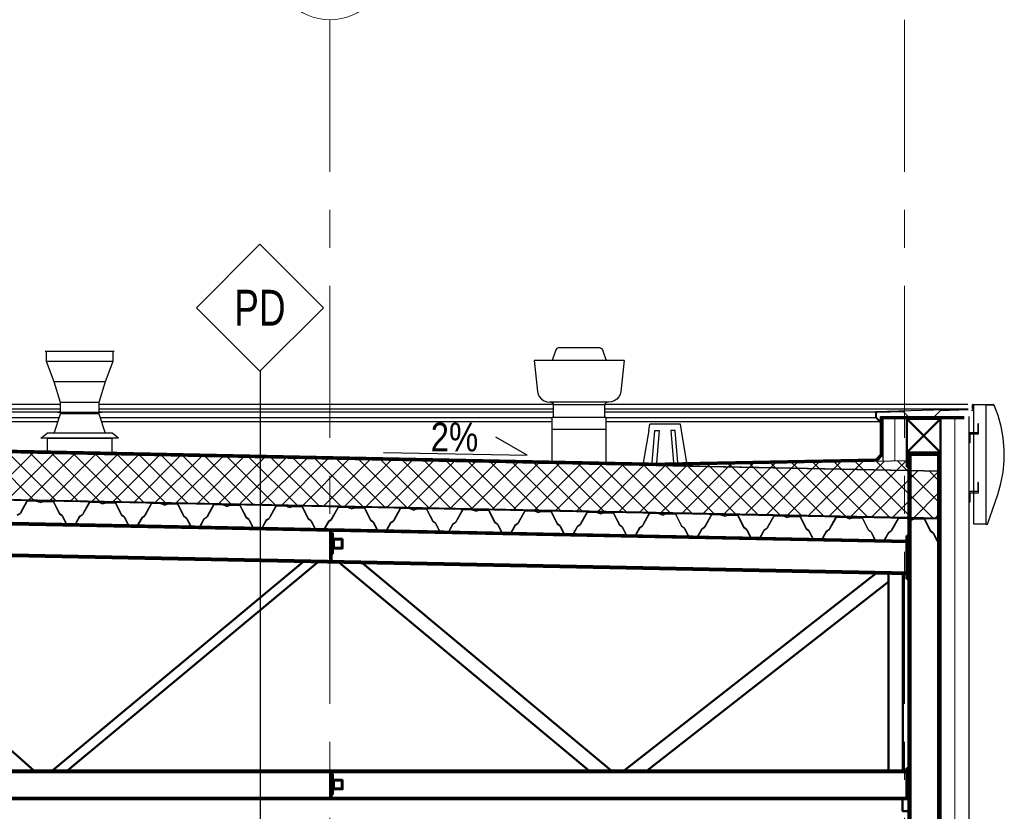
# Model space of a CAD drawing. Header units: centimetres. Extents: x 4120 to 19220, y -7417 to 180.
# Tile 66 of 223: x 9635 to 10047, y -2677 to -2346. Entities that reach past the tile are written whole.
import ezdxf
from ezdxf.enums import TextEntityAlignment as Align

# ---------------------------------------------------------------- set-up
doc = ezdxf.new("R2010")
doc.units = ezdxf.units.CM
for name, pattern in [('DASHED', [19.05, 12.7, -6.35]), ('JIS_02_1.0', [2, 1, -1]), ('Linia siatki', [22.225, 12.7, -3.175, 3.175, -3.175])]:
    doc.linetypes.add(name, pattern=pattern)
for name, color, linetype in [('0 @ 1', 7, 'Continuous'), ('a_blenda elewacyjna', 1, 'Continuous'), ('A_opisy', 7, 'Continuous'), ('A_Ściany', 2, 'Continuous')]:
    doc.layers.add(name, color=color, linetype=linetype)
doc.layers.add('A_Osie', color=8, linetype='Continuous', lineweight=9)
doc.layers.add('Konstrukcja', color=160, linetype='Continuous', lineweight=50)
doc.styles.add('ARAL', font='ARIALN.TTF', dxfattribs={"height": 0.12})
doc.styles.add('PB-100', font='simplex.shx', dxfattribs={"width": 0.7, "height": 15})
doc.styles.add('style1', font='ARIALN.TTF', dxfattribs={"width": 0.9})
doc.linetypes.add('BATTING', pattern='A,0.0001,-0.1,[134,ltypeshp.shx,S=0.1,R=0,X=-0.1,Y=0],-0.2,[134,ltypeshp.shx,S=0.1,R=180,X=0.1,Y=0],-0.1', length=0.4001)
doc.linetypes.add('ZIGZAG', pattern='A,0.00254,-5.08,[131,ltypeshp.shx,S=5.08,R=0,X=-5.08,Y=0],-10.16,[131,ltypeshp.shx,S=5.08,R=180,X=5.08,Y=0],-5.08', length=20.32254)

# ---------------------------------------------------------------- blocks, each defined once
blk = doc.blocks.new('em4_el-ozn_50i100')
at = {"color": 3}
blk.add_lwpolyline([(0, -73.2), (26.53, -46.67), (0, -20.14), (-26.53, -46.67)], close=True, dxfattribs=at)
at = {"linetype": 'Continuous', "lineweight": 0, "style": 'PB-100', "width": 0.7}
blk.add_attdef('SYMBOL', text='', height=15, rotation=0, dxfattribs=at).set_placement((0, -46.67), align=Align.MIDDLE_CENTER)
blk = doc.blocks.new('Siatka - M_Symbol siatki - okrąg-24584-4 Piętro 2 bud 2 parter bud 1')
at = {"layer": 'A_Osie', "color": 7}
blk.add_circle((0, 0), 4.775, dxfattribs=at)

msp = doc.modelspace()

# ---------------------------------------------------------------- hatches: boundary and pattern name
at = {"ltscale": 2}
h = msp.add_hatch(dxfattribs=at)
h.set_pattern_fill('ANSI37', color=8, scale=2, style=0)
h.paths.add_polyline_path([(9765.08, -2549.32), (9765.08, -2529.81), (9765.08, -2529.81), (9529.1, -2525.09), (9529.1, -2544.6)])
h.paths.add_polyline_path([(10005.08, -2554.12), (10005.08, -2534.61), (10005.08, -2534.61), (9765.08, -2529.81), (9765.08, -2529.81), (9765.08, -2549.32)])
h.paths.add_polyline_path([(9405.14, -2542.12), (9521.1, -2544.44), (9521.1, -2524.93), (9521.1, -2524.93), (9405.14, -2522.61), (9289.05, -2524.94), (9289.05, -2524.94), (9289.02, -2544.44)])
h.paths.add_polyline_path([(9281.02, -2544.6), (9281.05, -2525.1), (9049.05, -2529.74), (9049.05, -2529.74), (9049.05, -2549.24)])
h.paths.add_polyline_path([(8805.08, -2534.62), (8805.08, -2554.12), (9041.05, -2549.4), (9041.05, -2529.9), (9041.05, -2529.9), (8805.08, -2534.62)])
h.paths.add_polyline_path([(8805.08, -2554.12), (8805.08, -2534.62), (8805.08, -2534.62), (8803.38, -2534.65), (8803.38, -2554.15)])
h.paths.add_polyline_path([(8802.53, -2554.17), (8802.53, -2534.67), (8802.53, -2534.67), (8790.93, -2534.9), (8790.93, -2554.4)])
h.paths.add_polyline_path([(8802.53, -2534.67), (8802.53, -2554.17), (8803.38, -2554.15), (8803.38, -2534.65), (8802.53, -2534.67)])
h.paths.add_polyline_path([(9045.08, -2529.82), (9045.08, -2549.32), (9049.05, -2549.24), (9049.05, -2529.74), (9049.05, -2529.74), (9045.08, -2529.82)])
h.paths.add_polyline_path([(9045.08, -2549.32), (9045.08, -2529.82), (9045.08, -2529.82), (9041.05, -2529.9), (9041.05, -2529.9), (9041.05, -2549.4)])
h.paths.add_polyline_path([(9285.08, -2544.52), (9285.08, -2525.02), (9285.08, -2525.02), (9281.05, -2525.1), (9281.02, -2544.6)])
h.paths.add_polyline_path([(9285.08, -2525.02), (9285.08, -2544.52), (9289.02, -2544.44), (9289.05, -2524.94), (9289.05, -2524.94), (9285.08, -2525.02)])
h.paths.add_polyline_path([(9525.08, -2544.52), (9525.08, -2525.01), (9525.08, -2525.01), (9521.1, -2524.93), (9521.1, -2524.93), (9521.1, -2544.44)])
h.paths.add_polyline_path([(9525.08, -2525.01), (9525.08, -2544.52), (9529.1, -2544.6), (9529.1, -2525.09), (9525.08, -2525.01)])
h.paths.add_polyline_path([(10005.08, -2534.61), (10005.08, -2554.12), (10006.77, -2554.15), (10006.77, -2534.65), (10005.08, -2534.61)])
h.paths.add_polyline_path([(10007.62, -2534.66), (10006.77, -2534.65), (10006.77, -2554.15), (10007.62, -2554.17), (10007.62, -2534.66)])
h.paths.add_polyline_path([(10019.22, -2534.9), (10007.62, -2534.66), (10007.62, -2534.66), (10007.62, -2554.17), (10019.22, -2554.4)])
h = msp.add_hatch(dxfattribs=at)
h.set_pattern_fill('ANSI37', color=8, scale=2, style=0)
h.paths.add_polyline_path([(10005.08, -2534.61), (10005.08, -2530.61), (9905.08, -2532.61), (9905.08, -2532.61)])
h.paths.add_polyline_path([(10006.78, -2530.58), (10006.47, -2530.58), (10006.47, -2533.05), (10006.07, -2533.05), (10006.07, -2530.59), (10005.08, -2530.61), (10005.08, -2534.61), (10006.77, -2534.65), (10006.77, -2534.65), (10006.77, -2530.58)])

# ---------------------------------------------------------------- linework, layer by layer
at = {"color": 8}
for p, q in [((9859.42, -2484.17), (9857.93, -2488.72)), ((9859.81, -2483.65), (9859.42, -2484.17)), ((9860.44, -2483.45), (9859.81, -2483.65)), ((9860.74, -2483.45), (9860.44, -2483.45)), ((9861.61, -2483.45), (9860.74, -2483.45)), ((9863, -2483.45), (9861.61, -2483.45)), ((9864.81, -2483.45), (9863, -2483.45)), ((9866.92, -2483.45), (9864.81, -2483.45)), ((9869.18, -2483.45), (9866.92, -2483.45)), ((9871.44, -2483.45), (9869.18, -2483.45)), ((9873.54, -2483.45), (9871.44, -2483.45)), ((9875.35, -2483.45), (9873.54, -2483.45)), ((9876.74, -2483.45), (9875.35, -2483.45)), ((9877.61, -2483.45), (9876.74, -2483.45)), ((9877.91, -2483.45), (9877.61, -2483.45)), ((9877.91, -2483.45), (9878.54, -2483.65)), ((9878.54, -2483.65), (9878.93, -2484.17)), ((9878.93, -2484.17), (9880.43, -2488.72)), ((9851.07, -2488.72), (9850.43, -2488.72)), ((9850.43, -2488.72), (9851.82, -2501.64)), ((9852.94, -2488.72), (9851.07, -2488.72)), ((9855.92, -2488.72), (9852.94, -2488.72)), ((9859.8, -2488.72), (9855.92, -2488.72)), ((9864.32, -2488.72), (9859.8, -2488.72)), ((9869.18, -2488.72), (9864.32, -2488.72)), ((9874.03, -2488.72), (9869.18, -2488.72)), ((9878.55, -2488.72), (9874.03, -2488.72)), ((9882.43, -2488.72), (9878.55, -2488.72)), ((9885.41, -2488.72), (9882.43, -2488.72)), ((9887.29, -2488.72), (9885.41, -2488.72)), ((9887.93, -2488.72), (9886.53, -2501.64)), ((9887.93, -2488.72), (9887.29, -2488.72)), ((9851.82, -2501.64), (9852.1, -2502.83)), ((9852.1, -2502.83), (9852.66, -2503.91)), ((9852.66, -2503.91), (9853.48, -2504.83)), ((9853.48, -2504.83), (9854.49, -2505.53)), ((9884.88, -2504.83), (9883.86, -2505.53)), ((9885.69, -2503.91), (9884.88, -2504.83)), ((9886.25, -2502.83), (9885.69, -2503.91)), ((9886.53, -2501.64), (9886.25, -2502.83)), ((9652.52, -2507.05), (9560.49, -2507.05)), ((9652.52, -2509.06), (9560.49, -2509.06)), ((9858.41, -2507.05), (9668.52, -2507.05)), ((9858.46, -2509.06), (9668.52, -2509.06)), ((9854.49, -2505.53), (9855.65, -2505.97)), ((9855.65, -2505.97), (9856.88, -2506.12)), ((9857.3, -2506.12), (9856.88, -2506.12)), ((9858.53, -2506.12), (9857.3, -2506.12)), ((9857.39, -2506.12), (9858.15, -2506.43)), ((9858.15, -2506.43), (9858.46, -2507.17)), ((9858.83, -2507.17), (9858.46, -2507.17)), ((9858.46, -2512.45), (9858.46, -2507.17)), ((9858.83, -2507.17), (9858.46, -2507.17)), ((9860.48, -2506.12), (9858.53, -2506.12)), ((9859.9, -2507.17), (9858.83, -2507.17)), ((9859.9, -2507.17), (9858.83, -2507.17)), ((9861.6, -2507.17), (9859.9, -2507.17)), ((9861.6, -2507.17), (9859.9, -2507.17)), ((9863.03, -2506.12), (9860.48, -2506.12)), ((9863.82, -2507.17), (9861.6, -2507.17)), ((9863.82, -2507.17), (9861.6, -2507.17)), ((9865.99, -2506.12), (9863.03, -2506.12)), ((9866.4, -2507.17), (9863.82, -2507.17)), ((9866.4, -2507.17), (9863.82, -2507.17)), ((9869.18, -2506.12), (9865.99, -2506.12)), ((9869.18, -2507.17), (9866.4, -2507.17)), ((9869.18, -2507.17), (9866.4, -2507.17)), ((9872.36, -2506.12), (9869.18, -2506.12)), ((9871.95, -2507.17), (9869.18, -2507.17)), ((9871.95, -2507.17), (9869.18, -2507.17)), ((9874.53, -2507.17), (9871.95, -2507.17)), ((9874.53, -2507.17), (9871.95, -2507.17)), ((9875.32, -2506.12), (9872.36, -2506.12)), ((9876.75, -2507.17), (9874.53, -2507.17)), ((9876.75, -2507.17), (9874.53, -2507.17)), ((9877.87, -2506.12), (9875.32, -2506.12)), ((9878.46, -2507.17), (9876.75, -2507.17)), ((9878.46, -2507.17), (9876.75, -2507.17)), ((9879.83, -2506.12), (9877.87, -2506.12)), ((9879.53, -2507.17), (9878.46, -2507.17)), ((9879.53, -2507.17), (9878.46, -2507.17)), ((9879.89, -2507.17), (9879.53, -2507.17)), ((9879.89, -2507.17), (9879.53, -2507.17)), ((9881.05, -2506.12), (9879.83, -2506.12)), ((9880.2, -2506.43), (9879.89, -2507.17)), ((9879.89, -2512.45), (9879.89, -2507.17)), ((10031.67, -2509.06), (9879.89, -2509.06)), ((10031.57, -2507.05), (9879.94, -2507.05)), ((9880.96, -2506.12), (9880.2, -2506.43)), ((9881.47, -2506.12), (9881.05, -2506.12)), ((9882.7, -2505.97), (9881.47, -2506.12)), ((9883.86, -2505.53), (9882.7, -2505.97)), ((10031.67, -2509.06), (9993.17, -2510.16)), ((10033.47, -2508.75), (10033.47, -2507.15)), ((10033.47, -2508.75), (10033.47, -2508.49)), ((10033.57, -2507.05), (10042.19, -2507.05)), ((10033.67, -2508.49), (10033.67, -2508.75)), ((10033.77, -2508.96), (10033.77, -2507.35)), ((10033.97, -2507.61), (10033.97, -2507.35)), ((10039.07, -2507.27), (10040.25, -2507.27)), ((10040.28, -2507.32), (10040.25, -2507.27)), ((10041.63, -2507.25), (10042.19, -2507.25)), ((9652.52, -2510.24), (9560.49, -2510.24)), ((9651.96, -2512.65), (9560.49, -2512.65)), ((9649.85, -2519), (9652.52, -2511)), ((9652.52, -2510.46), (9652.25, -2510.46)), ((9652.52, -2511), (9652.52, -2510.46)), ((9668.52, -2510.46), (9652.52, -2510.46)), ((9668.52, -2511), (9652.52, -2511)), ((9858.46, -2510.24), (9668.52, -2510.24)), ((9668.52, -2510.46), (9668.52, -2511)), ((9668.78, -2510.46), (9668.52, -2510.46)), ((9668.52, -2511), (9671.18, -2519)), ((9857.93, -2512.65), (9669.07, -2512.65)), ((9880.43, -2512.45), (9857.93, -2512.45)), ((9857.93, -2517.45), (9857.93, -2512.45)), ((9993.07, -2510.24), (9879.89, -2510.24)), ((9880.43, -2517.45), (9880.43, -2512.45)), ((9993.08, -2512.65), (9880.43, -2512.65)), ((9993.07, -2512.62), (9993.07, -2510.26)), ((9994.69, -2514.27), (9993.1, -2512.69)), ((9993.37, -2512.42), (9993.37, -2510.54)), ((9994.69, -2513.78), (9993.4, -2512.49)), ((10004.63, -2510.11), (9993.47, -2510.44)), ((9995.07, -2512.05), (10030.08, -2512.05)), ((9995.07, -2527.81), (9995.07, -2512.06)), ((10030.08, -2513.05), (9996.07, -2513.05)), ((9996.07, -2513.05), (9996.07, -2530.78)), ((10006.57, -2512.05), (10004.63, -2510.11)), ((10017.57, -2512.05), (10019.98, -2509.65)), ((10031.68, -2509.36), (10019.98, -2509.65)), ((10033.69, -2509.56), (10033.11, -2509.58)), ((9651.41, -2514.3), (9560.49, -2514.3)), ((9857.93, -2514.3), (9669.62, -2514.3)), ((9995.47, -2514.3), (9880.43, -2514.3)), ((9994.65, -2513.45), (9994.83, -2513.64)), ((9994.65, -2513.95), (9994.83, -2514.13)), ((9644.25, -2521.13), (9646.92, -2519)), ((9646.92, -2521.13), (9644.25, -2521.13)), ((9674.12, -2519), (9646.92, -2519)), ((9646.92, -2521.13), (9674.12, -2521.13)), ((9676.78, -2521.13), (9674.12, -2519)), ((9676.78, -2521.13), (9674.12, -2521.13)), ((9857.93, -2530.67), (9857.93, -2517.45)), ((9880.43, -2517.45), (9857.93, -2517.45)), ((9880.43, -2531.12), (9880.43, -2517.45)), ((10020.08, -2534.91), (9405.14, -2522.61)), ((9995.72, -2527.87), (9993.16, -2530.48)), ((9996.07, -2528.22), (9993.51, -2530.83)), ((10020.08, -2677.05), (10020.08, -2533.05)), ((10020.08, -2554.92), (9405.14, -2542.62)), ((9638.5, -2547.29), (9635.63, -2552.43)), ((9638.59, -2547.44), (9635.74, -2552.54)), ((9642.5, -2547.37), (9638.5, -2547.29)), ((9642.48, -2547.52), (9638.59, -2547.44)), ((9643.99, -2548.05), (9642.48, -2547.52)), ((9643.99, -2547.9), (9642.5, -2547.37)), ((9643.99, -2547.9), (9645.5, -2547.43)), ((9643.99, -2548.05), (9645.52, -2547.58)), ((9645.5, -2547.43), (9649.5, -2547.51)), ((9645.52, -2547.58), (9649.41, -2547.65)), ((9649.41, -2547.65), (9652.05, -2552.86)), ((9649.5, -2547.51), (9652.16, -2552.76)), ((9664.5, -2547.81), (9661.63, -2552.95)), ((9664.59, -2547.96), (9661.74, -2553.06)), ((9668.5, -2547.89), (9664.5, -2547.81)), ((9668.47, -2548.04), (9664.59, -2547.96)), ((9669.98, -2548.57), (9668.47, -2548.04)), ((9669.99, -2548.42), (9668.5, -2547.89)), ((9669.98, -2548.57), (9671.52, -2548.1)), ((9669.99, -2548.42), (9671.5, -2547.95)), ((9671.5, -2547.95), (9675.5, -2548.03)), ((9671.52, -2548.1), (9675.4, -2548.17)), ((9675.4, -2548.17), (9678.04, -2553.38)), ((9675.5, -2548.03), (9678.16, -2553.28)), ((9690.49, -2548.33), (9687.62, -2553.47)), ((9690.58, -2548.48), (9687.73, -2553.58)), ((9694.49, -2548.41), (9690.49, -2548.33)), ((9694.46, -2548.56), (9690.58, -2548.48)), ((9695.98, -2549.09), (9694.46, -2548.56)), ((9695.98, -2548.94), (9694.49, -2548.41)), ((9695.98, -2548.94), (9697.49, -2548.47)), ((9695.98, -2549.09), (9697.51, -2548.62)), ((9697.49, -2548.47), (9701.49, -2548.55)), ((9697.51, -2548.62), (9701.4, -2548.69)), ((9701.4, -2548.69), (9704.04, -2553.9)), ((9701.49, -2548.55), (9704.15, -2553.8)), ((9716.49, -2548.85), (9713.62, -2553.99)), ((9716.57, -2549), (9713.73, -2554.1)), ((9720.49, -2548.93), (9716.49, -2548.85)), ((9720.46, -2549.08), (9716.57, -2549)), ((9721.97, -2549.61), (9720.46, -2549.08)), ((9721.98, -2549.46), (9720.49, -2548.93)), ((9721.97, -2549.61), (9723.51, -2549.14)), ((9721.98, -2549.46), (9723.49, -2548.99)), ((9723.49, -2548.99), (9727.49, -2549.07)), ((9723.51, -2549.14), (9727.39, -2549.21)), ((9727.39, -2549.21), (9730.03, -2554.42)), ((9727.49, -2549.07), (9730.15, -2554.32)), ((9742.48, -2549.37), (9739.61, -2554.51)), ((9742.57, -2549.52), (9739.72, -2554.62)), ((9746.48, -2549.45), (9742.48, -2549.37)), ((9746.45, -2549.6), (9742.57, -2549.52)), ((9747.97, -2550.13), (9746.45, -2549.6)), ((9747.97, -2549.98), (9746.48, -2549.45)), ((9747.97, -2549.98), (9749.48, -2549.51)), ((9747.97, -2550.13), (9749.5, -2549.66)), ((9749.48, -2549.51), (9753.48, -2549.59)), ((9749.5, -2549.66), (9753.39, -2549.73)), ((9753.39, -2549.73), (9756.03, -2554.94)), ((9753.48, -2549.59), (9756.14, -2554.84)), ((9768.48, -2549.89), (9765.61, -2555.03)), ((9768.56, -2550.04), (9765.72, -2555.14)), ((9772.48, -2549.97), (9768.48, -2549.89)), ((9772.45, -2550.12), (9768.56, -2550.04)), ((9773.96, -2550.65), (9772.45, -2550.12)), ((9773.97, -2550.5), (9772.48, -2549.97)), ((9773.96, -2550.65), (9775.5, -2550.18)), ((9773.97, -2550.5), (9775.48, -2550.03)), ((9775.48, -2550.03), (9779.47, -2550.11)), ((9775.5, -2550.18), (9779.38, -2550.25)), ((9779.47, -2550.11), (9782.14, -2555.36)), ((9634.47, -2553.22), (9635.63, -2552.43)), ((9634.58, -2553.32), (9635.74, -2552.54)), ((9653.18, -2553.69), (9652.05, -2552.86)), ((9653.3, -2553.59), (9652.16, -2552.76)), ((9653.18, -2553.69), (9654.81, -2556.91)), ((9653.3, -2553.59), (9654.91, -2556.77)), ((9660.46, -2553.74), (9658.73, -2556.84)), ((9660.57, -2553.84), (9658.81, -2556.99)), ((9660.46, -2553.74), (9661.63, -2552.95)), ((9660.57, -2553.84), (9661.74, -2553.06)), ((9679.18, -2554.21), (9678.04, -2553.38)), ((9679.29, -2554.11), (9678.16, -2553.28)), ((9679.18, -2554.21), (9680.81, -2557.43)), ((9679.29, -2554.11), (9680.9, -2557.29)), ((9686.45, -2554.26), (9684.72, -2557.36)), ((9686.45, -2554.26), (9687.62, -2553.47)), ((9686.57, -2554.36), (9687.73, -2553.58)), ((9705.17, -2554.73), (9704.04, -2553.9)), ((9705.29, -2554.63), (9704.15, -2553.8)), ((9712.45, -2554.78), (9713.62, -2553.99)), ((9712.56, -2554.88), (9713.73, -2554.1)), ((9779.38, -2550.25), (9782.02, -2555.46)), ((9794.47, -2550.41), (9791.6, -2555.55)), ((9794.56, -2550.56), (9791.71, -2555.66)), ((9798.47, -2550.49), (9794.47, -2550.41)), ((9798.44, -2550.64), (9794.56, -2550.56)), ((9799.96, -2551.17), (9798.44, -2550.64)), ((9799.96, -2551.02), (9798.47, -2550.49)), ((9799.96, -2551.02), (9801.47, -2550.55)), ((9799.96, -2551.17), (9801.49, -2550.7)), ((9801.47, -2550.55), (9805.47, -2550.63)), ((9801.49, -2550.7), (9805.38, -2550.77)), ((9805.38, -2550.77), (9808.02, -2555.98)), ((9805.47, -2550.63), (9808.13, -2555.88)), ((9820.47, -2550.93), (9817.59, -2556.07)), ((9820.55, -2551.08), (9817.71, -2556.18)), ((9824.47, -2551.01), (9820.47, -2550.93)), ((9824.44, -2551.16), (9820.55, -2551.08)), ((9825.95, -2551.69), (9824.44, -2551.16)), ((9825.96, -2551.54), (9824.47, -2551.01)), ((9825.95, -2551.69), (9827.49, -2551.22)), ((9825.96, -2551.54), (9827.47, -2551.07)), ((9827.47, -2551.07), (9831.46, -2551.15)), ((9827.49, -2551.22), (9831.37, -2551.29)), ((9831.37, -2551.29), (9834.01, -2556.5)), ((9831.46, -2551.15), (9834.13, -2556.4)), ((9846.46, -2551.45), (9843.59, -2556.59)), ((9846.55, -2551.6), (9843.7, -2556.7)), ((9850.46, -2551.53), (9846.46, -2551.45)), ((9850.43, -2551.68), (9846.55, -2551.6)), ((9851.95, -2552.21), (9850.43, -2551.68)), ((9851.95, -2552.06), (9850.46, -2551.53)), ((9851.95, -2552.06), (9853.46, -2551.59)), ((9851.95, -2552.21), (9853.48, -2551.74)), ((9853.46, -2551.59), (9857.46, -2551.67)), ((9853.48, -2551.74), (9857.37, -2551.81)), ((9857.37, -2551.81), (9860.01, -2557.02)), ((9857.46, -2551.67), (9860.12, -2556.92)), ((9872.46, -2551.97), (9869.58, -2557.11)), ((9872.54, -2552.12), (9869.7, -2557.22)), ((9876.46, -2552.05), (9872.46, -2551.97)), ((9876.43, -2552.2), (9872.54, -2552.12)), ((9877.94, -2552.73), (9876.43, -2552.2)), ((9877.95, -2552.58), (9876.46, -2552.05)), ((9877.94, -2552.73), (9879.48, -2552.26)), ((9877.95, -2552.58), (9879.46, -2552.11)), ((9879.46, -2552.11), (9883.45, -2552.19)), ((9879.48, -2552.26), (9883.36, -2552.33)), ((9883.36, -2552.33), (9886, -2557.54)), ((9883.45, -2552.19), (9886.12, -2557.44)), ((9898.45, -2552.49), (9895.58, -2557.63)), ((9898.54, -2552.64), (9895.69, -2557.74)), ((9902.45, -2552.57), (9898.45, -2552.49)), ((9902.42, -2552.72), (9898.54, -2552.64)), ((9903.94, -2553.25), (9902.42, -2552.72)), ((9903.94, -2553.1), (9902.45, -2552.57)), ((9903.94, -2553.1), (9905.45, -2552.63)), ((9903.94, -2553.25), (9905.47, -2552.78)), ((9905.45, -2552.63), (9909.45, -2552.71)), ((9905.47, -2552.78), (9909.36, -2552.85)), ((9909.36, -2552.85), (9912, -2558.06)), ((9909.45, -2552.71), (9912.11, -2557.96)), ((9924.45, -2553.01), (9921.57, -2558.15)), ((9924.53, -2553.16), (9921.69, -2558.26)), ((9928.45, -2553.09), (9924.45, -2553.01)), ((9928.42, -2553.24), (9924.53, -2553.16)), ((9929.93, -2553.77), (9928.42, -2553.24)), ((9929.93, -2553.62), (9928.45, -2553.09)), ((9929.93, -2553.62), (9931.44, -2553.15)), ((9929.93, -2553.77), (9931.47, -2553.3)), ((9931.44, -2553.15), (9935.44, -2553.23)), ((9931.47, -2553.3), (9935.35, -2553.37)), ((9935.35, -2553.37), (9937.99, -2558.58)), ((9935.44, -2553.23), (9938.11, -2558.48)), ((9950.44, -2553.53), (9947.57, -2558.67)), ((9950.53, -2553.68), (9947.68, -2558.78)), ((9954.44, -2553.61), (9950.44, -2553.53)), ((9954.41, -2553.76), (9950.53, -2553.68)), ((9955.93, -2554.29), (9954.41, -2553.76)), ((9955.93, -2554.14), (9954.44, -2553.61)), ((9955.93, -2554.14), (9957.44, -2553.67)), ((9955.93, -2554.29), (9957.46, -2553.82)), ((9957.44, -2553.67), (9961.44, -2553.75)), ((9957.46, -2553.82), (9961.35, -2553.89)), ((9961.35, -2553.89), (9963.98, -2559.1)), ((9961.44, -2553.75), (9964.1, -2559)), ((9976.44, -2554.05), (9973.56, -2559.19)), ((9976.52, -2554.2), (9973.68, -2559.3)), ((9980.43, -2554.13), (9976.44, -2554.05)), ((9980.41, -2554.27), (9976.52, -2554.2)), ((9981.92, -2554.81), (9980.41, -2554.27)), ((9981.92, -2554.66), (9980.43, -2554.13)), ((9981.92, -2554.66), (9983.43, -2554.19)), ((9983.43, -2554.19), (9987.43, -2554.27)), ((9987.43, -2554.27), (9990.1, -2559.52)), ((9654.81, -2556.91), (9656.81, -2556.95)), ((9654.91, -2556.77), (9656.82, -2556.8)), ((9656.81, -2556.95), (9658.81, -2556.99)), ((9656.82, -2556.8), (9658.73, -2556.84)), ((9680.81, -2557.43), (9682.81, -2557.47)), ((9680.9, -2557.29), (9682.81, -2557.32)), ((9682.81, -2557.32), (9684.72, -2557.36)), ((9682.81, -2557.47), (9684.81, -2557.51)), ((9686.57, -2554.36), (9684.81, -2557.51)), ((9705.17, -2554.73), (9706.8, -2557.95)), ((9705.29, -2554.63), (9706.9, -2557.81)), ((9706.8, -2557.95), (9708.8, -2557.99)), ((9706.9, -2557.81), (9708.81, -2557.84)), ((9708.8, -2557.99), (9710.8, -2558.03)), ((9708.81, -2557.84), (9710.72, -2557.88)), ((9712.45, -2554.78), (9710.72, -2557.88)), ((9712.56, -2554.88), (9710.8, -2558.03)), ((9731.17, -2555.25), (9730.03, -2554.42)), ((9731.28, -2555.15), (9730.15, -2554.32)), ((9731.17, -2555.25), (9732.8, -2558.47)), ((9731.28, -2555.15), (9732.89, -2558.33)), ((9732.89, -2558.33), (9734.8, -2558.36)), ((9734.8, -2558.36), (9736.71, -2558.4)), ((9738.44, -2555.3), (9736.71, -2558.4)), ((9738.56, -2555.4), (9736.8, -2558.55)), ((9738.44, -2555.3), (9739.61, -2554.51)), ((9738.56, -2555.4), (9739.72, -2554.62)), ((9757.16, -2555.77), (9756.03, -2554.94)), ((9757.28, -2555.67), (9756.14, -2554.84)), ((9757.16, -2555.77), (9758.79, -2558.99)), ((9757.28, -2555.67), (9758.89, -2558.85)), ((9764.44, -2555.82), (9762.71, -2558.92)), ((9764.55, -2555.92), (9762.79, -2559.07)), ((9764.44, -2555.82), (9765.61, -2555.03)), ((9764.55, -2555.92), (9765.72, -2555.14)), ((9783.16, -2556.29), (9782.02, -2555.46)), ((9783.27, -2556.19), (9782.14, -2555.36)), ((9783.16, -2556.29), (9784.79, -2559.51)), ((9783.27, -2556.19), (9784.88, -2559.37)), ((9790.43, -2556.34), (9788.7, -2559.44)), ((9790.55, -2556.44), (9788.79, -2559.59)), ((9790.43, -2556.34), (9791.6, -2555.55)), ((9790.55, -2556.44), (9791.71, -2555.66)), ((9809.15, -2556.81), (9808.02, -2555.98)), ((9809.27, -2556.71), (9808.13, -2555.88)), ((9809.15, -2556.81), (9810.78, -2560.03)), ((9809.27, -2556.71), (9810.88, -2559.89)), ((9816.43, -2556.86), (9814.69, -2559.96)), ((9816.54, -2556.96), (9814.78, -2560.11)), ((9816.43, -2556.86), (9817.59, -2556.07)), ((9816.54, -2556.96), (9817.71, -2556.18)), ((9835.14, -2557.33), (9834.01, -2556.5)), ((9835.26, -2557.23), (9834.13, -2556.4)), ((9835.14, -2557.33), (9836.78, -2560.55)), ((9835.26, -2557.23), (9836.87, -2560.41)), ((9842.42, -2557.38), (9840.69, -2560.48)), ((9842.54, -2557.48), (9840.78, -2560.63)), ((9842.42, -2557.38), (9843.59, -2556.59)), ((9842.54, -2557.48), (9843.7, -2556.7)), ((9861.14, -2557.85), (9860.01, -2557.02)), ((9861.26, -2557.75), (9860.12, -2556.92)), ((9861.14, -2557.85), (9862.77, -2561.07)), ((9861.26, -2557.75), (9862.87, -2560.93)), ((9868.42, -2557.9), (9866.68, -2561)), ((9868.53, -2558), (9866.77, -2561.15)), ((9868.42, -2557.9), (9869.58, -2557.11)), ((9868.53, -2558), (9869.7, -2557.22)), ((9887.13, -2558.37), (9886, -2557.54)), ((9887.25, -2558.27), (9886.12, -2557.44)), ((9887.13, -2558.37), (9888.77, -2561.59)), ((9887.25, -2558.27), (9888.86, -2561.45)), ((9894.41, -2558.42), (9892.68, -2561.52)), ((9894.41, -2558.42), (9895.58, -2557.63)), ((9894.53, -2558.52), (9895.69, -2557.74)), ((9913.13, -2558.89), (9912, -2558.06)), ((9913.25, -2558.79), (9912.11, -2557.96)), ((9920.41, -2558.94), (9921.57, -2558.15)), ((9920.52, -2559.04), (9921.69, -2558.26)), ((9981.92, -2554.81), (9983.46, -2554.34)), ((9983.46, -2554.34), (9987.34, -2554.41)), ((9987.34, -2554.41), (9989.98, -2559.62)), ((10002.43, -2554.57), (9999.56, -2559.71)), ((10002.52, -2554.72), (9999.67, -2559.82)), ((10006.43, -2554.65), (10002.43, -2554.57)), ((10006.4, -2554.79), (10002.52, -2554.72)), ((10007.92, -2555.33), (10006.4, -2554.79)), ((10007.92, -2555.18), (10006.43, -2554.65)), ((10007.92, -2555.18), (10009.43, -2554.71)), ((10007.92, -2555.33), (10009.45, -2554.86)), ((10009.43, -2554.71), (10013.43, -2554.79)), ((10009.45, -2554.86), (10013.34, -2554.93)), ((10013.34, -2554.93), (10015.97, -2560.14)), ((10013.43, -2554.79), (10016.09, -2560.04)), ((9732.8, -2558.47), (9734.8, -2558.51)), ((9734.8, -2558.51), (9736.8, -2558.55)), ((9758.79, -2558.99), (9760.79, -2559.03)), ((9758.89, -2558.85), (9760.8, -2558.88)), ((9760.79, -2559.03), (9762.79, -2559.07)), ((9760.8, -2558.88), (9762.71, -2558.92)), ((9784.79, -2559.51), (9786.79, -2559.55)), ((9784.88, -2559.37), (9786.79, -2559.4)), ((9786.79, -2559.4), (9788.7, -2559.44)), ((9786.79, -2559.55), (9788.79, -2559.59)), ((9810.78, -2560.03), (9812.78, -2560.07)), ((9810.88, -2559.89), (9812.79, -2559.92)), ((9812.78, -2560.07), (9814.78, -2560.11)), ((9812.79, -2559.92), (9814.69, -2559.96)), ((9836.78, -2560.55), (9838.78, -2560.59)), ((9836.87, -2560.41), (9838.78, -2560.44)), ((9838.78, -2560.44), (9840.69, -2560.48)), ((9838.78, -2560.59), (9840.78, -2560.63)), ((9862.77, -2561.07), (9864.77, -2561.11)), ((9862.87, -2560.93), (9864.77, -2560.96)), ((9864.77, -2560.96), (9866.68, -2561)), ((9864.77, -2561.11), (9866.77, -2561.15)), ((9888.77, -2561.59), (9890.77, -2561.63)), ((9888.86, -2561.45), (9890.77, -2561.48)), ((9890.77, -2561.48), (9892.68, -2561.52)), ((9890.77, -2561.63), (9892.77, -2561.67)), ((9894.53, -2558.52), (9892.77, -2561.67)), ((9913.13, -2558.89), (9914.76, -2562.11)), ((9913.25, -2558.79), (9914.86, -2561.97)), ((9914.76, -2562.11), (9916.76, -2562.15)), ((9914.86, -2561.97), (9916.76, -2562)), ((9916.76, -2562), (9918.67, -2562.04)), ((9916.76, -2562.15), (9918.76, -2562.19)), ((9920.41, -2558.94), (9918.67, -2562.04)), ((9920.52, -2559.04), (9918.76, -2562.19)), ((9939.12, -2559.41), (9937.99, -2558.58)), ((9939.24, -2559.31), (9938.11, -2558.48)), ((9939.12, -2559.41), (9940.76, -2562.63)), ((9939.24, -2559.31), (9940.85, -2562.49)), ((9940.85, -2562.49), (9942.76, -2562.52)), ((9942.76, -2562.52), (9944.67, -2562.56)), ((9946.4, -2559.46), (9944.67, -2562.56)), ((9946.52, -2559.56), (9944.76, -2562.71)), ((9946.4, -2559.46), (9947.57, -2558.67)), ((9946.52, -2559.56), (9947.68, -2558.78)), ((9965.12, -2559.93), (9963.98, -2559.1)), ((9965.24, -2559.83), (9964.1, -2559)), ((9965.12, -2559.93), (9966.75, -2563.15)), ((9965.24, -2559.83), (9966.84, -2563.01)), ((9972.4, -2559.98), (9970.66, -2563.08)), ((9972.51, -2560.08), (9970.75, -2563.23)), ((9972.4, -2559.98), (9973.56, -2559.19)), ((9972.51, -2560.08), (9973.68, -2559.3)), ((9991.11, -2560.45), (9989.98, -2559.62)), ((9991.23, -2560.35), (9990.1, -2559.52)), ((9991.11, -2560.45), (9992.75, -2563.67)), ((9991.11, -2560.45), (9992.75, -2563.67)), ((9991.23, -2560.35), (9992.84, -2563.53)), ((9991.23, -2560.35), (9992.84, -2563.53)), ((9998.39, -2560.5), (9996.66, -2563.6)), ((9998.51, -2560.6), (9996.75, -2563.75)), ((9998.39, -2560.5), (9999.56, -2559.71)), ((9998.51, -2560.6), (9999.67, -2559.82)), ((10017.11, -2560.97), (10015.97, -2560.14)), ((10017.23, -2560.87), (10016.09, -2560.04)), ((10017.11, -2560.97), (10018.74, -2564.19)), ((10017.23, -2560.87), (10018.83, -2564.05)), ((9940.76, -2562.63), (9942.76, -2562.67)), ((9942.76, -2562.67), (9944.76, -2562.71)), ((9966.75, -2563.15), (9968.75, -2563.19)), ((9966.84, -2563.01), (9968.75, -2563.04)), ((9968.75, -2563.04), (9970.66, -2563.08)), ((9968.75, -2563.19), (9970.75, -2563.23)), ((9992.75, -2563.67), (9994.75, -2563.71)), ((9992.84, -2563.53), (9994.75, -2563.56)), ((9994.75, -2563.56), (9996.66, -2563.6)), ((9994.75, -2563.71), (9996.75, -2563.75)), ((10018.74, -2564.19), (10020.08, -2564.22)), ((10018.83, -2564.05), (10020.08, -2564.07))]:
    msp.add_line(p, q, dxfattribs=at)
at = {"color": 8, "extrusion": (0, 1, 6.12323e-17)}
for p, q in [((9646.65, -2484.86), (9646.12, -2484.86)), ((9646.65, -2489.13), (9646.65, -2484.86)), ((9674.38, -2484.86), (9646.65, -2484.86)), ((9674.38, -2484.86), (9674.38, -2489.13)), ((9674.92, -2484.86), (9674.38, -2484.86)), ((9649.85, -2497.66), (9646.65, -2489.13)), ((9674.38, -2489.13), (9646.65, -2489.13)), ((9674.38, -2489.13), (9671.18, -2497.66)), ((9652.52, -2506.2), (9649.85, -2497.66)), ((9671.18, -2497.66), (9649.85, -2497.66)), ((9671.18, -2497.66), (9668.52, -2506.2)), ((9652.52, -2510.46), (9652.52, -2506.2)), ((9668.52, -2506.2), (9652.52, -2506.2)), ((9668.52, -2506.2), (9668.52, -2510.46)), ((9652.52, -2510.46), (9651.32, -2510.46)), ((9652.52, -2510.46), (9668.52, -2510.46)), ((9669.72, -2510.46), (9668.52, -2510.46)), ((9674.12, -2521.13), (9646.92, -2521.13)), ((9646.92, -2521.13), (9646.92, -2526.46)), ((9674.12, -2527.41), (9674.12, -2521.13)), ((9641.58, -2526.28), (9679.45, -2527.6))]:
    msp.add_line(p, q, dxfattribs=at)
for p, q in [((9898.24, -2517.86), (9898.67, -2515.32)), ((9898.67, -2515.32), (9898.68, -2515.31)), ((9898.89, -2515.31), (9898.68, -2515.31)), ((9899.53, -2515.31), (9898.89, -2515.31)), ((9900.55, -2515.31), (9899.53, -2515.31)), ((9901.87, -2515.31), (9900.55, -2515.31)), ((9903.41, -2515.31), (9901.87, -2515.31)), ((9905.07, -2515.31), (9903.41, -2515.31)), ((9906.72, -2515.31), (9905.07, -2515.31)), ((9908.26, -2515.31), (9906.72, -2515.31)), ((9909.58, -2515.31), (9908.26, -2515.31)), ((9910.6, -2515.31), (9909.58, -2515.31)), ((9911.24, -2515.31), (9910.6, -2515.31)), ((9911.46, -2515.31), (9911.24, -2515.31)), ((9911.47, -2515.32), (9911.46, -2515.31)), ((9911.89, -2517.86), (9911.47, -2515.32)), ((9896.12, -2531.46), (9898.38, -2517.86)), ((9898.38, -2517.86), (9898.24, -2517.86)), ((9899.71, -2531.46), (9900.84, -2517.86)), ((9900.84, -2517.86), (9901.65, -2517.86)), ((9902.61, -2517.86), (9901.48, -2531.46)), ((9901.65, -2517.86), (9902.61, -2517.86)), ((9907.52, -2517.86), (9908.65, -2531.46)), ((9908.48, -2517.86), (9907.52, -2517.86)), ((9909.29, -2517.86), (9908.48, -2517.86)), ((9910.42, -2531.46), (9909.29, -2517.86)), ((9911.75, -2517.86), (9914.01, -2531.46)), ((9911.89, -2517.86), (9911.75, -2517.86))]:
    msp.add_line(p, q)
at = {"color": 3}
msp.add_lwpolyline([(9735.97, -2493.18), (9735.97, -2703.18)], dxfattribs=at)
at = {"color": 8, "linetype": 'JIS_02_1.0', "ltscale": 0.7, "const_width": 0.5}
for points in [[(9905.08, -2531.85), (9993.18, -2530.09), (9995.32, -2527.91), (9995.32, -2512.31), (10030.08, -2512.31)], [(9905.08, -2531.86), (9405.14, -2521.86)]]:
    msp.add_lwpolyline(points, dxfattribs=at)
at = {"color": 8, "linetype": 'DASHED', "ltscale": 0.15, "const_width": 0.5}
for points in [[(9905.08, -2532.35), (9993.4, -2530.59), (9995.82, -2528.12), (9995.82, -2512.81), (10030.08, -2512.81)], [(9905.08, -2532.36), (9405.14, -2522.36)]]:
    msp.add_lwpolyline(points, dxfattribs=at)
at = {"color": 8}
for points in [[(10030.08, -2512.56), (9995.57, -2512.56), (9995.57, -2528.02), (9993.3, -2530.34), (9905.08, -2532.1)], [(9996.07, -2516.56), (9996.07, -2513.05)], [(9405.14, -2521.61), (9905.08, -2531.61)], [(9405.14, -2522.11), (9905.08, -2532.11)], [(9405.14, -2522.61), (10020.08, -2534.91)], [(9995.07, -2527.81), (9993.09, -2529.84), (9905.08, -2531.6)], [(10006.78, -2530.58), (9905.08, -2532.61)], [(10019.57, -2533.05), (10019.58, -2554.42)], [(9405.14, -2542.12), (10020.08, -2554.42)]]:
    msp.add_lwpolyline(points, dxfattribs=at)
at = {"color": 8, "linetype": 'DASHED', "ltscale": 0.2, "const_width": 0.5}
for points in [[(10019.82, -2533.05), (10019.83, -2554.43)], [(9405.14, -2542.37), (10020.08, -2554.67)]]:
    msp.add_lwpolyline(points, dxfattribs=at)
at = {"color": 8}
for centre, start, end in [((10033.57, -2507.15), 90, 180), ((10033.57, -2508.75), 180, 0), ((10033.67, -2508.96), 271.7184, 0), ((10033.87, -2507.35), 0, 180), ((10042.19, -2507.15), 270, 90), ((9993.17, -2510.26), 91.7184, 180), ((9993.17, -2512.62), 180, 225), ((9993.47, -2510.54), 91.7184, 180), ((9993.47, -2512.42), 180, 225), ((10033.69, -2509.46), 271.7184, 91.7184), ((9994.76, -2513.71), 225, 45), ((9994.76, -2514.2), 225, 45)]:
    msp.add_arc(centre, 0.1, start, end, dxfattribs=at)
at = {"layer": 'a_blenda elewacyjna', "color": 8}
for p, q in [((10039.07, -2507.25), (10034.07, -2507.25)), ((10034.07, -2557.05), (10034.07, -2507.25)), ((10039.07, -2507.27), (10039.07, -2507.25)), ((10036.07, -2515.08), (10035.67, -2515.08)), ((10035.67, -2515.08), (10035.67, -2518.85)), ((10036.07, -2519.3), (10036.07, -2515.08)), ((10032.07, -2518.85), (10032.07, -2523.08)), ((10035.67, -2518.85), (10032.07, -2518.85)), ((10032.47, -2523.08), (10032.47, -2519.3)), ((10032.47, -2519.3), (10036.07, -2519.3)), ((10032.47, -2523.08), (10032.07, -2523.08)), ((10036.07, -2539.68), (10035.67, -2539.68)), ((10035.67, -2539.68), (10035.67, -2543.45)), ((10036.07, -2543.9), (10036.07, -2539.68)), ((10032.07, -2543.45), (10032.07, -2547.68)), ((10035.67, -2543.45), (10032.07, -2543.45)), ((10032.47, -2547.68), (10032.47, -2543.9)), ((10032.47, -2543.9), (10036.07, -2543.9)), ((10032.07, -2547.68), (10032.47, -2547.68))]:
    msp.add_line(p, q, dxfattribs=at)
at = {"layer": 'a_blenda elewacyjna'}
for p, q in [((10039.07, -2507.27), (10039.07, -2557.05)), ((10040.28, -2507.32), (10039.07, -2507.32)), ((10042.32, -2507.32), (10040.28, -2507.32)), ((10042.32, -2507.32), (10042.55, -2507.32)), ((10044.22, -2511.71), (10042.55, -2507.32)), ((10045.51, -2516.32), (10044.22, -2511.71)), ((10046.36, -2521.03), (10045.51, -2516.32)), ((10046.78, -2525.8), (10046.36, -2521.03)), ((10046.76, -2530.59), (10046.78, -2525.8)), ((10046.29, -2535.36), (10046.76, -2530.59)), ((10045.39, -2540.06), (10046.29, -2535.36)), ((10044.06, -2544.66), (10045.39, -2540.06)), ((10039.78, -2557.05), (10044.06, -2544.66))]:
    msp.add_line(p, q, dxfattribs=at)
at = {"layer": 'a_blenda elewacyjna', "color": 8}
msp.add_lwpolyline([(10039.07, -2557.05), (10034.07, -2557.05)], dxfattribs=at)
at = {"layer": 'a_blenda elewacyjna'}
msp.add_lwpolyline([(10039.07, -2557.05), (10039.78, -2557.05)], dxfattribs=at)
at = {"layer": 'A_opisy'}
msp.add_lwpolyline([(9787.44, -2527.12), (9847.43, -2528.24), (9834.42, -2520.77)], dxfattribs=at)
at = {"layer": 'A_Osie', "linetype": 'Linia siatki', "ltscale": 5}
for p, q in [((9765.08, -2346.31), (9765.08, -3165.91)), ((10005.08, -2346.31), (10005.08, -3165.51))]:
    msp.add_line(p, q, dxfattribs=at)
at = {"layer": 'A_Ściany', "color": 251, "linetype": 'BATTING', "lineweight": 20, "ltscale": 12}
msp.add_line((10001.07, -2530.68), (10001.07, -2513.05), dxfattribs=at)
at = {"layer": 'A_Ściany', "color": 4}
for p, q in [((10020.08, -2979.07), (10020.08, -2513.05)), ((10032.08, -2979.05), (10032.08, -2512.05))]:
    msp.add_line(p, q, dxfattribs=at)
at = {"layer": 'A_Ściany', "color": 251, "linetype": 'ZIGZAG', "lineweight": 20, "ltscale": 0.95}
msp.add_line((10026.08, -2978.75), (10026.08, -2513.05), dxfattribs=at)
at = {"layer": 'Konstrukcja'}
for p, q in [((10006.07, -2513.05), (10020.07, -2527.05)), ((10020.07, -2513.05), (10006.07, -2527.05)), ((10019.67, -2528.05), (10006.77, -2528.05)), ((10006.77, -2988.05), (10006.77, -2528.05)), ((10007.62, -2528.05), (10007.62, -2988.05)), ((10019.22, -2528.05), (10019.22, -2988.05)), ((10020.07, -2528.05), (10020.07, -2988.05)), ((10006.71, -2563.95), (9405.14, -2551.92)), ((10006.71, -2564.64), (9405.14, -2552.61)), ((10006.77, -2561.95), (10005.98, -2561.95)), ((10005.98, -2561.95), (10005.98, -2579.95)), ((10006.71, -2577.26), (9405.14, -2565.23)), ((10006.71, -2577.95), (9405.14, -2565.92)), ((9641.33, -2659.95), (9537.79, -2568.58)), ((9649.19, -2659.95), (9753.77, -2572.9)), ((9759.87, -2573.02), (9655.44, -2659.95)), ((9769, -2573.2), (9873.21, -2659.95)), ((9882.59, -2659.95), (9778.61, -2573.39)), ((9887.91, -2659.95), (9993.05, -2577.68)), ((9998.37, -2659.95), (9998.37, -2577.79)), ((9998.37, -2659.95), (9998.37, -2577.79)), ((10004.37, -2577.91), (10004.37, -2659.95)), ((10004.37, -2577.91), (10004.37, -2659.95)), ((9998.51, -2581.03), (9897.64, -2659.95)), ((10005.98, -2579.95), (10006.78, -2579.95)), ((8803.51, -2659.96), (10006.71, -2659.96)), ((8803.51, -2660.59), (10006.71, -2660.59)), ((10006.77, -2658.96), (10005.97, -2658.96)), ((10005.97, -2658.96), (10005.97, -2671.96)), ((8803.51, -2671.33), (10006.71, -2671.33)), ((8803.51, -2671.96), (10006.71, -2671.96)), ((10004.27, -2676.95), (10004.27, -2671.95)), ((10005.97, -2671.96), (10006.77, -2671.96)), ((10006.77, -2676.95), (10004.27, -2676.95))]:
    msp.add_line(p, q, dxfattribs=at)
for points in [[(10020.07, -2527.05), (10006.07, -2527.05), (10006.07, -2513.05), (10020.07, -2513.05)], [(10020.07, -2533.05), (10019.67, -2533.05), (10019.67, -2527.45), (10006.47, -2527.45), (10006.47, -2533.05), (10006.07, -2533.05), (10006.07, -2527.05), (10020.07, -2527.05)], [(9765.14, -2559.87), (9765.74, -2559.87), (9765.74, -2572.37), (9765.14, -2572.37)], [(9766.34, -2569.43), (9765.74, -2569.43), (9765.74, -2560.93), (9766.34, -2560.93)], [(9770.34, -2563.18), (9766.34, -2563.18), (9766.34, -2567.18), (9770.34, -2567.18)], [(9766.64, -2566.88), (9770.04, -2566.88), (9770.04, -2563.48), (9766.64, -2563.48)], [(9765.74, -2660.67), (9765.14, -2660.67), (9765.14, -2671.17), (9765.74, -2671.17)], [(9766.34, -2670.05), (9765.74, -2670.05), (9765.74, -2661.55), (9766.34, -2661.55)], [(9770.34, -2663.8), (9766.34, -2663.8), (9766.34, -2667.8), (9770.34, -2667.8)], [(9766.64, -2667.5), (9770.04, -2667.5), (9770.04, -2664.1), (9766.64, -2664.1)]]:
    msp.add_lwpolyline(points, close=True, dxfattribs=at)

# ---------------------------------------------------------------- block references
at = {"color": 6}
ref = msp.add_blockref('em4_el-ozn_50i100', (9735.8, -2419.98), dxfattribs=dict(at, xscale=-1, rotation=0.003234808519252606))
ref.add_attrib('SYMBOL', 'PD', dxfattribs={"layer": '0 @ 1', "linetype": 'Continuous', "lineweight": 0, "height": 15, "rotation": 0.0032, "style": 'style1', "width": 0.9}).set_placement((9735.8, -2466.65), align=Align.MIDDLE)
at = {"layer": 'A_Osie', "color": 10, "lineweight": 5, "xscale": 4.999999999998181, "yscale": 4.999999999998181, "zscale": 4.999999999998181, "rotation": 270}
msp.add_blockref('Siatka - M_Symbol siatki - okrąg-24584-4 Piętro 2 bud 2 parter bud 1', (9765.08, -2322.44), dxfattribs=at)

# ---------------------------------------------------------------- texts
at = {"layer": 'A_opisy', "linetype": 'Continuous', "ltscale": 0.5, "style": 'ARAL'}
msp.add_text('2%', height=12, rotation=359.9194, dxfattribs=at).set_placement((9807.15, -2526.63))

doc.saveas('drawing.dxf')
